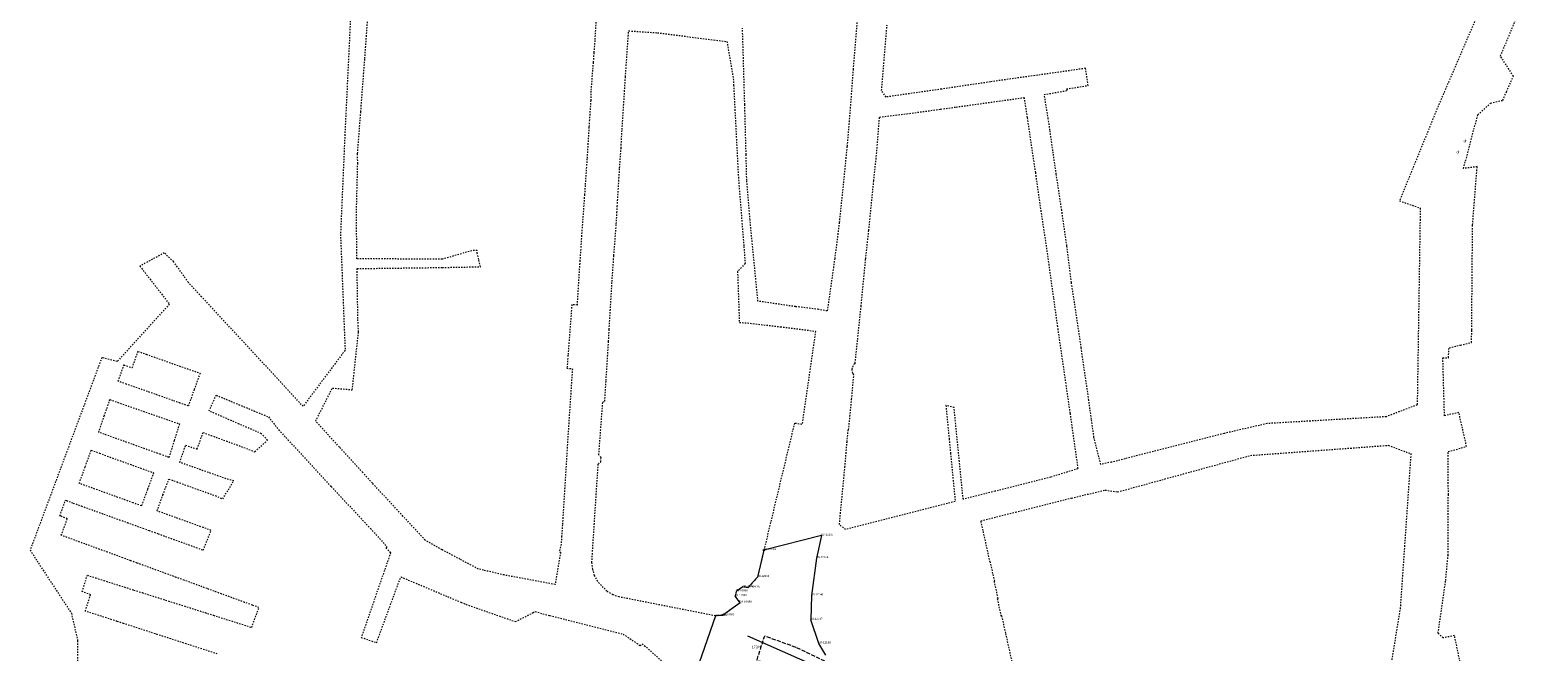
# Model space of a CAD drawing. Header units: metres. Extents: x 5550680 to 5557791, y 5952678 to 5961317.
# Tile 15 of 16: x 5550711 to 5551269, y 5960782 to 5961012. Entities that reach past the tile are written whole.
import ezdxf
from ezdxf.enums import TextEntityAlignment as Align

# ---------------------------------------------------------------- set-up
doc = ezdxf.new("R2010")
doc.units = ezdxf.units.M
doc.header["$MEASUREMENT"] = 0
for name, pattern in [('0.5_0.5', [1, 0.5, -0.5]), ('1.5_0.5', [2, 1.5, -0.5]), ('219-500', [0])]:
    doc.linetypes.add(name, pattern=pattern)
doc.layers.get('0').update_dxf_attribs({"color": 2, "linetype": 'CONTINUOUS', "lineweight": 5})
for name, color, linetype in [('202-punkt graniczny', 7, 'CONTINUOUS'), ('202-punkt graniczny-Atr103', 7, 'CONTINUOUS'), ('203-punkt graniczny', 7, 'CONTINUOUS'), ('203-punkt graniczny-Atr103', 7, 'CONTINUOUS'), ('210-oznaczenie konturu użytku gruntowego', 7, 'CONTINUOUS'), ('211-numer działki ewidencyjnej', 7, 'CONTINUOUS'), ('218-kontur użytku gruntowego', 7, 'CONTINUOUS'), ('219-działka ewidencyjna', 7, 'CONTINUOUS'), ('jezdnia', 7, 'CONTINUOUS'), ('przewód gazowy', 7, 'CONTINUOUS')]:
    doc.layers.add(name, color=color, linetype=linetype)
doc.styles.get("Standard").update_dxf_attribs({"font": 'Working1250', "width": 0.75})

# ---------------------------------------------------------------- blocks, each defined once
blk = doc.blocks.new('203')
at = {"linetype": 'Continuous', "lineweight": 0}
h = blk.add_hatch(color=0, dxfattribs=at)
edge = h.paths.add_edge_path()
edge.add_arc((0, 0), 0.045, 0, 360)
blk = doc.blocks.new('202')
at = {"color": 0, "linetype": 'Continuous', "lineweight": 0}
blk.add_circle((0, 0), 0.25, dxfattribs=at)

msp = doc.modelspace()

# ---------------------------------------------------------------- linework, layer by layer
at = {"layer": '218-kontur użytku gruntowego', "color": 252, "linetype": '0.5_0.5', "lineweight": 18, "flags": 128}
for points in [[(5551269.26, 5961069.81), (5551232, 5960983.43)], [(5551255.45, 5961002.88), (5551269.29, 5961035.72)], [(5550830.05, 5961019.9), (5550827.84, 5960973.88)], [(5550835.52, 5961006.07), (5550836.4, 5961018.04)], [(5550920.91, 5961018.47), (5550920.32, 5961008.66)], [(5550931.68, 5960995.22), (5550932.85, 5961012.2)], [(5550932.85, 5961012.2), (5550943.48, 5961011.51)], [(5550943.48, 5961011.51), (5550969.23, 5961008.24)], [(5550975.41, 5960998.92), (5550974.99, 5961013.26)], [(5551017.34, 5961015.3), (5551015.92, 5960998.08)], [(5551026.47, 5960990.1), (5551028.47, 5961014.42)], [(5550835.23, 5961001.97), (5550835.52, 5961006.07)], [(5550920.32, 5961008.66), (5550919.97, 5961004.05)], [(5550969.23, 5961008.24), (5550971.57, 5960994.47)], [(5550833.74, 5960982.29), (5550835.23, 5961001.97)], [(5550919.74, 5961000.57), (5550919.48, 5960997.69)], [(5550919.97, 5961004.05), (5550919.74, 5961000.57)], [(5551260.24, 5960995.44), (5551255.45, 5961002.88)], [(5550919.48, 5960997.69), (5550918.9, 5960989.96)], [(5550931.33, 5960989.72), (5550931.68, 5960995.22)], [(5550971.57, 5960994.47), (5550971.69, 5960992.17)], [(5550975.82, 5960984.95), (5550975.41, 5960998.92)], [(5551015.92, 5960998.08), (5551014.87, 5960983.97)], [(5551084.21, 5960995.81), (5551070.31, 5960993.87)], [(5551097.01, 5960997.62), (5551084.21, 5960995.81)], [(5551101.93, 5960998.37), (5551097.01, 5960997.62)], [(5551102.9, 5960992.01), (5551101.93, 5960998.37)], [(5551257.72, 5960989.7), (5551260.24, 5960995.44)], [(5550918.9, 5960989.96), (5550918.82, 5960986.44)], [(5550930.44, 5960975.67), (5550931.33, 5960989.72)], [(5550971.69, 5960992.17), (5550973.45, 5960958.07)], [(5551028.09, 5960987.72), (5551026.47, 5960990.1)], [(5551048.64, 5960990.66), (5551028.09, 5960987.72)], [(5551066.67, 5960993.33), (5551048.64, 5960990.66)], [(5551070.31, 5960993.87), (5551066.67, 5960993.33)], [(5551086.66, 5960988.67), (5551095.19, 5960990.14)], [(5551088.15, 5960979.71), (5551086.66, 5960988.67)], [(5551094.92, 5960990.71), (5551102.9, 5960992.01)], [(5551095.19, 5960990.14), (5551094.92, 5960990.71)], [(5551256.33, 5960986.53), (5551257.72, 5960989.7)], [(5550918.82, 5960986.44), (5550918.33, 5960979.24)], [(5550976.32, 5960966.44), (5550975.82, 5960984.95)], [(5551014.87, 5960983.97), (5551013.65, 5960969.4)], [(5551035.76, 5960981.53), (5551048.31, 5960983.24)], [(5551048.31, 5960983.24), (5551054.05, 5960984.03)], [(5551054.05, 5960984.03), (5551079.16, 5960987.52)], [(5551079.16, 5960987.52), (5551080.32, 5960980.09)], [(5551232, 5960983.43), (5551218.11, 5960949.34)], [(5551247.07, 5960981.15), (5551251.81, 5960985.5)], [(5551251.81, 5960985.5), (5551256.33, 5960986.53)], [(5550832.55, 5960966.84), (5550833.74, 5960982.29)], [(5550918.33, 5960979.24), (5550918.17, 5960976.59)], [(5551024.61, 5960966.75), (5551025.7, 5960980.34)], [(5551025.7, 5960980.34), (5551035.76, 5960981.53)], [(5551080.32, 5960980.09), (5551082.66, 5960964.24)], [(5551088.76, 5960975.41), (5551088.15, 5960979.71)], [(5551241.81, 5960961.28), (5551247.07, 5960981.15)], [(5550827.84, 5960973.88), (5550826.23, 5960936.88)], [(5550918.17, 5960976.59), (5550917.44, 5960964.83)], [(5550930.03, 5960968.86), (5550930.44, 5960975.67)], [(5551089.42, 5960970.77), (5551088.76, 5960975.41)], [(5550832.6, 5960963.16), (5550832.55, 5960966.84)], [(5550929.53, 5960961.47), (5550930.03, 5960968.86)], [(5550976.56, 5960956.92), (5550976.32, 5960966.44)], [(5551013.65, 5960969.4), (5551012.28, 5960955.66)], [(5551023.55, 5960956.72), (5551024.61, 5960966.75)], [(5551089.83, 5960967.83), (5551089.42, 5960970.77)], [(5551089.97, 5960966.92), (5551089.83, 5960967.83)], [(5551091.08, 5960959.2), (5551089.97, 5960966.92)], [(5550832.3, 5960951.83), (5550832.6, 5960963.16)], [(5550917.44, 5960964.83), (5550916.74, 5960955.04)], [(5550929.21, 5960956.65), (5550929.53, 5960961.47)], [(5551082.66, 5960964.24), (5551083.35, 5960959.75)], [(5551246.84, 5960961.98), (5551241.81, 5960961.28)], [(5551245.14, 5960940.42), (5551246.84, 5960961.98)], [(5550928.76, 5960949.47), (5550929.21, 5960956.65)], [(5550973.45, 5960958.07), (5550975.48, 5960932.45)], [(5550977.76, 5960942.33), (5550976.56, 5960956.92)], [(5551012.28, 5960955.66), (5551010.78, 5960941.27)], [(5551021.72, 5960938.37), (5551023.55, 5960956.72)], [(5551083.35, 5960959.75), (5551085.19, 5960946.8)], [(5551093.11, 5960945.82), (5551091.08, 5960959.2)], [(5550832.1, 5960943.84), (5550832.3, 5960951.83)], [(5550916.53, 5960951.62), (5550915.41, 5960936.49)], [(5550916.74, 5960955.04), (5550916.53, 5960951.62)], [(5550928.29, 5960940.77), (5550928.53, 5960945.01)], [(5550928.53, 5960945.01), (5550928.66, 5960947.28)], [(5550928.66, 5960947.28), (5550928.76, 5960949.47)], [(5551085.19, 5960946.8), (5551087.31, 5960932.89)], [(5551095.01, 5960932.7), (5551093.11, 5960945.82)], [(5551218.11, 5960949.34), (5551225.77, 5960946.65)], [(5551225.77, 5960946.65), (5551225.7, 5960942.44)], [(5550832.33, 5960927.9), (5550832.1, 5960943.84)], [(5550927.39, 5960929.05), (5550928.29, 5960940.77)], [(5550980.7, 5960912.2), (5550977.76, 5960942.33)], [(5551010.78, 5960941.27), (5551009.09, 5960927.94)], [(5551020.57, 5960927.88), (5551021.72, 5960938.37)], [(5551225.7, 5960942.44), (5551224.64, 5960873.82)], [(5551245.03, 5960927.77), (5551245.14, 5960940.42)], [(5550826.23, 5960936.88), (5550827.93, 5960894.03)], [(5550915.41, 5960936.49), (5550915.04, 5960930.49)], [(5551087.31, 5960932.89), (5551090.06, 5960913.17)], [(5550761, 5960930.11), (5550752.03, 5960925.15)], [(5550764.44, 5960926.84), (5550761, 5960930.11)], [(5550863.84, 5960927.7), (5550832.33, 5960927.9)], [(5550874.8, 5960930.88), (5550863.84, 5960927.7)], [(5550876.78, 5960930.97), (5550874.8, 5960930.88)], [(5550876.83, 5960929.79), (5550876.78, 5960930.97)], [(5550877.38, 5960927.61), (5550876.83, 5960929.79)], [(5550878.01, 5960924.94), (5550877.38, 5960927.61)], [(5550914.8, 5960927.2), (5550914.41, 5960921.19)], [(5550915.04, 5960930.49), (5550914.8, 5960927.2)], [(5550926.71, 5960919.45), (5550927.39, 5960929.05)], [(5550975.48, 5960932.45), (5550975.95, 5960926.16)], [(5551009.09, 5960927.94), (5551006.35, 5960908.58)], [(5551018.87, 5960910.31), (5551020.57, 5960927.88)], [(5551096.69, 5960919.15), (5551095.01, 5960932.7)], [(5551244.85, 5960904.63), (5551245.03, 5960927.77)], [(5550752.03, 5960925.15), (5550762.92, 5960911.11)], [(5550769.96, 5960919.12), (5550764.44, 5960926.84)], [(5550832.38, 5960924.26), (5550863.89, 5960924.67)], [(5550832.66, 5960905.75), (5550832.38, 5960924.26)], [(5550863.89, 5960924.67), (5550878.01, 5960924.94)], [(5550975.95, 5960926.16), (5550973.16, 5960923.18)], [(5550973.16, 5960923.18), (5550973.82, 5960904.33)], [(5550774.82, 5960913.86), (5550769.96, 5960919.12)], [(5550914.41, 5960921.19), (5550913.76, 5960910.78)], [(5550925.64, 5960901.7), (5550926.71, 5960919.45)], [(5551097.86, 5960911.64), (5551096.69, 5960919.15)], [(5550762.92, 5960911.11), (5550743.56, 5960889.83)], [(5550812.39, 5960873.3), (5550774.82, 5960913.86)], [(5550911.83, 5960910.93), (5550910.4, 5960892.17)], [(5550913.76, 5960910.78), (5550911.83, 5960910.93)], [(5550994.64, 5960910.17), (5550980.7, 5960912.2)], [(5551090.06, 5960913.17), (5551091.62, 5960901.97)], [(5551100.35, 5960894.94), (5551097.86, 5960911.64)], [(5550832.9, 5960900.89), (5550832.66, 5960905.75)], [(5551003.09, 5960909.16), (5550994.64, 5960910.17)], [(5551006.35, 5960908.58), (5551003.09, 5960909.16)], [(5551017.6, 5960898.08), (5551018.87, 5960910.31)], [(5550830.59, 5960879.42), (5550832.9, 5960900.89)], [(5550925.42, 5960897.26), (5550925.64, 5960901.7)], [(5550973.82, 5960904.33), (5550976.88, 5960904.13)], [(5550976.88, 5960904.13), (5550989.01, 5960902.73)], [(5550989.01, 5960902.73), (5551002, 5960901.09)], [(5551002, 5960901.09), (5550997, 5960866.57)], [(5551091.62, 5960901.97), (5551096.18, 5960870.6)], [(5551244.78, 5960896.92), (5551244.82, 5960901.65)], [(5551244.82, 5960901.65), (5551244.85, 5960904.63)], [(5550827.93, 5960894.03), (5550812.39, 5960873.3)], [(5550924.5, 5960882.81), (5550925.42, 5960897.26)], [(5551016.65, 5960889.22), (5551017.6, 5960898.08)], [(5551100.79, 5960891.52), (5551100.35, 5960894.94)], [(5551236.23, 5960891.3), (5551236.45, 5960894.98)], [(5551236.45, 5960894.98), (5551240.68, 5960895.97)], [(5551240.68, 5960895.97), (5551244.78, 5960896.92)], [(5550737.91, 5960891.36), (5550711.39, 5960820.13)], [(5550743.56, 5960889.83), (5550737.91, 5960891.36)], [(5550744, 5960882.56), (5550746.13, 5960888.62)], [(5550746.13, 5960888.62), (5550749.16, 5960887.56)], [(5550749.16, 5960887.56), (5550751.3, 5960893.62)], [(5550751.3, 5960893.62), (5550754.32, 5960892.57)], [(5550754.32, 5960892.57), (5550757.15, 5960891.57)], [(5550757.15, 5960891.57), (5550759.98, 5960890.58)], [(5550759.98, 5960890.58), (5550762.81, 5960889.57)], [(5550762.81, 5960889.57), (5550765.64, 5960888.58)], [(5550765.64, 5960888.58), (5550768.47, 5960887.59)], [(5550910.4, 5960892.17), (5550910.03, 5960887.36)], [(5551015.52, 5960887.01), (5551016.17, 5960888.91)], [(5551016.17, 5960888.91), (5551016.8, 5960889.18)], [(5551016.8, 5960889.18), (5551016.65, 5960889.22)], [(5551103.15, 5960875.54), (5551100.79, 5960891.52)], [(5551234.14, 5960891.26), (5551236.23, 5960891.3)], [(5551234.75, 5960869.77), (5551234.14, 5960891.26)], [(5550747.02, 5960881.49), (5550744, 5960882.56)], [(5550768.47, 5960887.59), (5550771.3, 5960886.59)], [(5550771.3, 5960886.59), (5550774.24, 5960885.57)], [(5550774.24, 5960885.57), (5550772.09, 5960879.54)], [(5550910.03, 5960887.36), (5550912.03, 5960887.21)], [(5550912.03, 5960887.21), (5550910.1, 5960858.15)], [(5550924.04, 5960875.17), (5550924.5, 5960882.81)], [(5551015.37, 5960875.89), (5551016.19, 5960885.06)], [(5551015.81, 5960885.61), (5551015.52, 5960887.01)], [(5551016.04, 5960885.09), (5551015.81, 5960885.61)], [(5551016.19, 5960885.06), (5551016.04, 5960885.09)], [(5550750.05, 5960880.43), (5550747.02, 5960881.49)], [(5550752.88, 5960879.43), (5550750.05, 5960880.43)], [(5550755.71, 5960878.44), (5550752.88, 5960879.43)], [(5550758.54, 5960877.45), (5550755.71, 5960878.44)], [(5550761.37, 5960876.45), (5550758.54, 5960877.45)], [(5550772.09, 5960879.54), (5550769.91, 5960873.45)], [(5550777.6, 5960871.58), (5550780.24, 5960877.43)], [(5550780.24, 5960877.43), (5550782.91, 5960876.32)], [(5550817.04, 5960867.84), (5550823.22, 5960880.07)], [(5550823.22, 5960880.07), (5550830.59, 5960879.42)], [(5550738.82, 5960869.72), (5550740.91, 5960875.77)], [(5550740.91, 5960875.77), (5550743.83, 5960874.75)], [(5550743.83, 5960874.75), (5550746.66, 5960873.77)], [(5550746.66, 5960873.77), (5550749.5, 5960872.78)], [(5550749.5, 5960872.78), (5550752.32, 5960871.8)], [(5550752.32, 5960871.8), (5550755.15, 5960870.81)], [(5550764.16, 5960875.47), (5550761.37, 5960876.45)], [(5550766.84, 5960874.52), (5550764.16, 5960875.47)], [(5550769.91, 5960873.45), (5550766.84, 5960874.52)], [(5550780.36, 5960870.38), (5550777.6, 5960871.58)], [(5550782.91, 5960876.32), (5550785.77, 5960875.13)], [(5550785.77, 5960875.13), (5550788.54, 5960873.97)], [(5550788.54, 5960873.97), (5550791.31, 5960872.82)], [(5550791.31, 5960872.82), (5550794.17, 5960871.63)], [(5550794.17, 5960871.63), (5550796.94, 5960870.48)], [(5550921.83, 5960855.31), (5550923.29, 5960874.98)], [(5550923.29, 5960874.98), (5550924.04, 5960875.17)], [(5551014.25, 5960864.62), (5551015.37, 5960875.89)], [(5551053.27, 5960872.92), (5551050.24, 5960873.61)], [(5551050.24, 5960873.61), (5551051.43, 5960861.32)], [(5551056.65, 5960838.89), (5551053.27, 5960872.92)], [(5551103.55, 5960872.33), (5551103.15, 5960875.54)], [(5551104.12, 5960868.53), (5551103.55, 5960872.33)], [(5551224.64, 5960873.82), (5551213.18, 5960869.46)], [(5550736.75, 5960863.71), (5550738.82, 5960869.72)], [(5550755.15, 5960870.81), (5550757.99, 5960869.83)], [(5550757.99, 5960869.83), (5550760.82, 5960868.84)], [(5550760.82, 5960868.84), (5550763.75, 5960867.82)], [(5550763.75, 5960867.82), (5550766.63, 5960866.82)], [(5550766.63, 5960866.82), (5550764.69, 5960860.62)], [(5550783.2, 5960869.15), (5550780.36, 5960870.38)], [(5550785.96, 5960867.95), (5550783.2, 5960869.15)], [(5550788.71, 5960866.75), (5550785.96, 5960867.95)], [(5550791.55, 5960865.51), (5550788.71, 5960866.75)], [(5550796.94, 5960870.48), (5550799.62, 5960869.36)], [(5550799.62, 5960869.36), (5550803.37, 5960864.63)], [(5550825.84, 5960858.22), (5550817.04, 5960867.84)], [(5550994.19, 5960867.02), (5550993.53, 5960864.29)], [(5550997, 5960866.57), (5550994.19, 5960867.02)], [(5551096.18, 5960870.6), (5551099.09, 5960850.19)], [(5551105.03, 5960861.88), (5551104.12, 5960868.53)], [(5551169.16, 5960866.92), (5551153.16, 5960863.26)], [(5551213.18, 5960869.46), (5551169.16, 5960866.92)], [(5551240.05, 5960871.04), (5551234.75, 5960869.77)], [(5551242.92, 5960858.45), (5551240.05, 5960871.04)], [(5550739.67, 5960862.66), (5550736.75, 5960863.71)], [(5550742.49, 5960861.65), (5550739.67, 5960862.66)], [(5550745.32, 5960860.64), (5550742.49, 5960861.65)], [(5550748.14, 5960859.63), (5550745.32, 5960860.64)], [(5550764.69, 5960860.62), (5550762.73, 5960854.4)], [(5550773.21, 5960857.46), (5550775.37, 5960863.61)], [(5550775.37, 5960863.61), (5550778.27, 5960862.55)], [(5550778.27, 5960862.55), (5550781.09, 5960861.52)], [(5550781.09, 5960861.52), (5550783.91, 5960860.49)], [(5550783.91, 5960860.49), (5550786.72, 5960859.46)], [(5550794.3, 5960864.32), (5550791.55, 5960865.51)], [(5550796.96, 5960863.17), (5550794.3, 5960864.32)], [(5550794.49, 5960856.52), (5550799.25, 5960860.77)], [(5550799.25, 5960860.77), (5550796.96, 5960863.17)], [(5550803.37, 5960864.63), (5550806, 5960861.77)], [(5550806, 5960861.77), (5550806.77, 5960860.95)], [(5550806.77, 5960860.95), (5550822.79, 5960843.6)], [(5550993.53, 5960864.29), (5550982.9, 5960820.09)], [(5551013.68, 5960860.12), (5551014.1, 5960864.63)], [(5551014.1, 5960864.63), (5551014.25, 5960864.62)], [(5551051.43, 5960861.32), (5551051.95, 5960855.99)], [(5551107.6, 5960851.76), (5551105.03, 5960861.88)], [(5551153.16, 5960863.26), (5551116.6, 5960853.88)], [(5550731.77, 5960850.93), (5550734.02, 5960857.11)], [(5550734.02, 5960857.11), (5550737.05, 5960856)], [(5550737.05, 5960856), (5550739.86, 5960854.9)], [(5550739.86, 5960854.9), (5550742.68, 5960853.89)], [(5550750.97, 5960858.61), (5550748.14, 5960859.63)], [(5550753.79, 5960857.6), (5550750.97, 5960858.61)], [(5550756.62, 5960856.59), (5550753.79, 5960857.6)], [(5550759.53, 5960855.55), (5550756.62, 5960856.59)], [(5550762.73, 5960854.4), (5550759.53, 5960855.55)], [(5550766.76, 5960852.56), (5550768.91, 5960858.92)], [(5550768.91, 5960858.92), (5550773.21, 5960857.46)], [(5550786.72, 5960859.46), (5550789.54, 5960858.43)], [(5550789.54, 5960858.43), (5550794.49, 5960856.52)], [(5550834.44, 5960848.82), (5550825.84, 5960858.22)], [(5550910.1, 5960858.15), (5550909.82, 5960853.19)], [(5550922.66, 5960854.36), (5550921.83, 5960855.31)], [(5551012.88, 5960850.8), (5551013.68, 5960860.12)], [(5551051.95, 5960855.99), (5551053.69, 5960838.14)], [(5551113.81, 5960841.64), (5551163, 5960855.14)], [(5551163, 5960855.14), (5551213.96, 5960858.87)], [(5551213.96, 5960858.87), (5551222.3, 5960855.79)], [(5551222.3, 5960855.79), (5551218.38, 5960798.78)], [(5551236.15, 5960856.56), (5551242.92, 5960858.45)], [(5551236.17, 5960840.68), (5551236.15, 5960856.56)], [(5550729.56, 5960844.79), (5550731.77, 5960850.93)], [(5550742.68, 5960853.89), (5550745.55, 5960852.86)], [(5550745.55, 5960852.86), (5550748.38, 5960851.85)], [(5550748.38, 5960851.85), (5550751.2, 5960850.83)], [(5550751.2, 5960850.83), (5550754.02, 5960849.82)], [(5550754.02, 5960849.82), (5550757.08, 5960848.72)], [(5550769.74, 5960851.5), (5550766.76, 5960852.56)], [(5550772.61, 5960850.49), (5550769.74, 5960851.5)], [(5550775.44, 5960849.49), (5550772.61, 5960850.49)], [(5550778.27, 5960848.49), (5550775.44, 5960849.49)], [(5550909.82, 5960853.19), (5550908.34, 5960829.51)], [(5550919.23, 5960815.54), (5550921.59, 5960851.9)], [(5550921.59, 5960851.9), (5550922.54, 5960852.74)], [(5550922.54, 5960852.74), (5550922.66, 5960854.36)], [(5551010.85, 5960829.6), (5551012.88, 5960850.8)], [(5551099.09, 5960850.19), (5551089.03, 5960847.1)], [(5551111.46, 5960852.69), (5551107.6, 5960851.76)], [(5551111.49, 5960852.58), (5551111.46, 5960852.69)], [(5551116.6, 5960853.88), (5551111.49, 5960852.58)], [(5550732.53, 5960843.72), (5550729.56, 5960844.79)], [(5550735.35, 5960842.7), (5550732.53, 5960843.72)], [(5550757.08, 5960848.72), (5550754.83, 5960842.63)], [(5550760.54, 5960840.5), (5550762.73, 5960846.4)], [(5550762.73, 5960846.4), (5550765.74, 5960845.33)], [(5550765.74, 5960845.33), (5550768.56, 5960844.31)], [(5550768.56, 5960844.31), (5550771.39, 5960843.29)], [(5550781.1, 5960847.5), (5550778.27, 5960848.49)], [(5550783.93, 5960846.5), (5550781.1, 5960847.5)], [(5550782.68, 5960839.04), (5550786.73, 5960845.74)], [(5550786.73, 5960845.74), (5550783.93, 5960846.5)], [(5550822.79, 5960843.6), (5550837.31, 5960828.11)], [(5550838.01, 5960844.91), (5550834.44, 5960848.82)], [(5550849.34, 5960832.66), (5550838.01, 5960844.91)], [(5551089.03, 5960847.1), (5551068.47, 5960841.89)], [(5550722.4, 5960832.8), (5550724.48, 5960838.55)], [(5550724.48, 5960838.55), (5550724.83, 5960838.42)], [(5550724.83, 5960838.42), (5550727.36, 5960837.51)], [(5550738.18, 5960841.67), (5550735.35, 5960842.7)], [(5550741.04, 5960840.65), (5550738.18, 5960841.67)], [(5550743.86, 5960839.62), (5550741.04, 5960840.65)], [(5550746.69, 5960838.6), (5550743.86, 5960839.62)], [(5550749.51, 5960837.58), (5550746.69, 5960838.6)], [(5550754.83, 5960842.63), (5550752.56, 5960836.48)], [(5550758.36, 5960834.6), (5550760.54, 5960840.5)], [(5550771.39, 5960843.29), (5550774.21, 5960842.28)], [(5550774.21, 5960842.28), (5550777.04, 5960841.27)], [(5550777.04, 5960841.27), (5550779.88, 5960840.25)], [(5550779.88, 5960840.25), (5550782.68, 5960839.04)], [(5551053.69, 5960838.14), (5551040.19, 5960834.68)], [(5551058.79, 5960839.44), (5551056.65, 5960838.89)], [(5551068.47, 5960841.89), (5551058.79, 5960839.44)], [(5551076.01, 5960834.2), (5551096.73, 5960839.37)], [(5551096.73, 5960839.37), (5551109.2, 5960842.31)], [(5551109.2, 5960842.31), (5551113.81, 5960841.64)], [(5551236.06, 5960818.21), (5551236.17, 5960840.68)], [(5550722.74, 5960832.66), (5550722.4, 5960832.8)], [(5550725.14, 5960831.68), (5550722.74, 5960832.66)], [(5550727.36, 5960837.51), (5550730.32, 5960836.43)], [(5550730.32, 5960836.43), (5550733.14, 5960835.41)], [(5550733.14, 5960835.41), (5550735.97, 5960834.39)], [(5550735.97, 5960834.39), (5550738.65, 5960833.42)], [(5550738.65, 5960833.42), (5550741.47, 5960832.4)], [(5550741.47, 5960832.4), (5550744.38, 5960831.35)], [(5550752.56, 5960836.48), (5550749.51, 5960837.58)], [(5550761.37, 5960833.52), (5550758.36, 5960834.6)], [(5550764.19, 5960832.5), (5550761.37, 5960833.52)], [(5550767.01, 5960831.48), (5550764.19, 5960832.5)], [(5550857.58, 5960823.81), (5550849.34, 5960832.66)], [(5551040.19, 5960834.68), (5551013.07, 5960827.71)], [(5551063.22, 5960830.95), (5551076.01, 5960834.2)], [(5550722.92, 5960825.58), (5550725.14, 5960831.68)], [(5550744.38, 5960831.35), (5550747.3, 5960830.3)], [(5550747.3, 5960830.3), (5550750.12, 5960829.28)], [(5550750.12, 5960829.28), (5550753.09, 5960828.21)], [(5550753.09, 5960828.21), (5550755.39, 5960827.37)], [(5550755.39, 5960827.37), (5550758.73, 5960826.17)], [(5550769.83, 5960830.46), (5550767.01, 5960831.48)], [(5550772.65, 5960829.44), (5550769.83, 5960830.46)], [(5550775.48, 5960828.42), (5550772.65, 5960829.44)], [(5550775.47, 5960820.08), (5550778.37, 5960827.39)], [(5550778.37, 5960827.39), (5550775.48, 5960828.42)], [(5550837.31, 5960828.11), (5550843.37, 5960821.44)], [(5550908.34, 5960829.51), (5550908.06, 5960825.29)], [(5551013.07, 5960827.71), (5551010.85, 5960829.6)], [(5551066.59, 5960815.7), (5551063.22, 5960830.95)], [(5550726, 5960824.45), (5550722.92, 5960825.58)], [(5550728.81, 5960823.42), (5550726, 5960824.45)], [(5550731.63, 5960822.39), (5550728.81, 5960823.42)], [(5550734.31, 5960821.42), (5550731.63, 5960822.39)], [(5550737.13, 5960820.38), (5550734.31, 5960821.42)], [(5550758.73, 5960826.17), (5550761.5, 5960825.17)], [(5550761.5, 5960825.17), (5550764.37, 5960824.13)], [(5550764.37, 5960824.13), (5550767.14, 5960823.12)], [(5550767.14, 5960823.12), (5550769.92, 5960822.12)], [(5550769.92, 5960822.12), (5550772.83, 5960821.06)], [(5550843.37, 5960821.44), (5550843.04, 5960820.98)], [(5550863.81, 5960820.22), (5550857.58, 5960823.81)], [(5550907.86, 5960822.31), (5550907.22, 5960819.45)], [(5550908.06, 5960825.29), (5550907.86, 5960822.31)], [(5550711.39, 5960820.13), (5550713.93, 5960816.11)], [(5550713.93, 5960816.11), (5550726.64, 5960796.76)], [(5550740.04, 5960819.32), (5550737.13, 5960820.38)], [(5550742.95, 5960818.26), (5550740.04, 5960819.32)], [(5550745.67, 5960817.25), (5550742.95, 5960818.26)], [(5550748.63, 5960816.18), (5550745.67, 5960817.25)], [(5550750.93, 5960815.33), (5550748.63, 5960816.18)], [(5550772.83, 5960821.06), (5550775.47, 5960820.08)], [(5550844.77, 5960819.13), (5550833.9, 5960787.79)], [(5550843.04, 5960820.98), (5550844.49, 5960819.43)], [(5550844.49, 5960819.43), (5550844.77, 5960819.13)], [(5550870.44, 5960816.71), (5550863.81, 5960820.22)], [(5550877.24, 5960813.11), (5550870.44, 5960816.71)], [(5550907.66, 5960819.37), (5550905.62, 5960807.36)], [(5550907.22, 5960819.45), (5550907.66, 5960819.37)], [(5550982.9, 5960820.09), (5550980.51, 5960810.15)], [(5551066.73, 5960815.72), (5551066.59, 5960815.7)], [(5551068.31, 5960808.58), (5551066.73, 5960815.72)], [(5551235.19, 5960808.85), (5551236.06, 5960818.21)], [(5550730.63, 5960804.74), (5550732.56, 5960810.8)], [(5550732.56, 5960810.8), (5550735.65, 5960809.82)], [(5550754.26, 5960814.12), (5550750.93, 5960815.33)], [(5550757.03, 5960813.1), (5550754.26, 5960814.12)], [(5550759.9, 5960812.05), (5550757.03, 5960813.1)], [(5550762.67, 5960811.04), (5550759.9, 5960812.05)], [(5550765.44, 5960810.03), (5550762.67, 5960811.04)], [(5550768.35, 5960808.97), (5550765.44, 5960810.03)], [(5550843.01, 5960795.17), (5550848.55, 5960810.2)], [(5550848.55, 5960810.2), (5550865.85, 5960802.91)], [(5550879.18, 5960812.65), (5550877.24, 5960813.11)], [(5550886.73, 5960810.9), (5550879.18, 5960812.65)], [(5550905.62, 5960807.36), (5550886.73, 5960810.9)], [(5550919.57, 5960813.1), (5550919.23, 5960815.54)], [(5550920.27, 5960810.69), (5550919.57, 5960813.1)], [(5550921.38, 5960808.56), (5550920.27, 5960810.69)], [(5550980.51, 5960810.15), (5550976.9, 5960806.16)], [(5550733.76, 5960803.57), (5550730.63, 5960804.74)], [(5550735.65, 5960809.82), (5550738.6, 5960808.88)], [(5550738.6, 5960808.88), (5550741.46, 5960807.97)], [(5550741.46, 5960807.97), (5550744.33, 5960807.07)], [(5550744.33, 5960807.07), (5550747.24, 5960806.14)], [(5550747.24, 5960806.14), (5550749.8, 5960805.32)], [(5550749.8, 5960805.32), (5550752.86, 5960804.36)], [(5550771.36, 5960807.87), (5550768.35, 5960808.97)], [(5550774.17, 5960806.83), (5550771.36, 5960807.87)], [(5550776.85, 5960805.86), (5550774.17, 5960806.83)], [(5550779.48, 5960804.89), (5550776.85, 5960805.86)], [(5550782.25, 5960803.88), (5550779.48, 5960804.89)], [(5550924.83, 5960804.87), (5550921.38, 5960808.56)], [(5550927, 5960803.54), (5550924.83, 5960804.87)], [(5550972.6, 5960804.83), (5550972.27, 5960803.08)], [(5550975.09, 5960806.49), (5550972.6, 5960804.83)], [(5550976.9, 5960806.16), (5550975.09, 5960806.49)], [(5551068.18, 5960808.56), (5551068.31, 5960808.58)], [(5551069.57, 5960802.22), (5551068.18, 5960808.56)], [(5551232.39, 5960789.35), (5551235.19, 5960808.85)], [(5550731.8, 5960797.53), (5550733.76, 5960803.57)], [(5550752.86, 5960804.36), (5550755.72, 5960803.45)], [(5550755.72, 5960803.45), (5550758.66, 5960802.51)], [(5550758.66, 5960802.51), (5550761.53, 5960801.6)], [(5550761.53, 5960801.6), (5550764.48, 5960800.67)], [(5550764.48, 5960800.67), (5550767.44, 5960799.73)], [(5550767.44, 5960799.73), (5550770.35, 5960798.81)], [(5550785.12, 5960802.84), (5550782.25, 5960803.88)], [(5550787.98, 5960801.79), (5550785.12, 5960802.84)], [(5550790.75, 5960800.78), (5550787.98, 5960801.79)], [(5550793.61, 5960799.73), (5550790.75, 5960800.78)], [(5550796.06, 5960798.84), (5550793.61, 5960799.73)], [(5550865.85, 5960802.91), (5550870.8, 5960800.83)], [(5550870.8, 5960800.83), (5550872.68, 5960800.04)], [(5550872.68, 5960800.04), (5550890.96, 5960793.63)], [(5550929.34, 5960802.78), (5550927, 5960803.54)], [(5550964.96, 5960795.76), (5550929.34, 5960802.78)], [(5550974.07, 5960800.62), (5550967.6, 5960795.93)], [(5550972.27, 5960803.08), (5550974.07, 5960800.62)], [(5551069.32, 5960802.16), (5551069.57, 5960802.22)], [(5551070.75, 5960795.68), (5551069.32, 5960802.16)], [(5550726.64, 5960796.76), (5550728.97, 5960786.55)], [(5550734.84, 5960796.55), (5550731.8, 5960797.53)], [(5550737.7, 5960795.62), (5550734.84, 5960796.55)], [(5550740.6, 5960794.68), (5550737.7, 5960795.62)], [(5550743.51, 5960793.73), (5550740.6, 5960794.68)], [(5550745.97, 5960792.93), (5550743.51, 5960793.73)], [(5550770.35, 5960798.81), (5550773.2, 5960797.9)], [(5550773.2, 5960797.9), (5550776.11, 5960796.98)], [(5550776.11, 5960796.98), (5550779.21, 5960796)], [(5550779.21, 5960796), (5550782.07, 5960795.09)], [(5550782.07, 5960795.09), (5550784.92, 5960794.18)], [(5550784.92, 5960794.18), (5550787.79, 5960793.28)], [(5550793.36, 5960791.51), (5550796.06, 5960798.84)], [(5550839.58, 5960785.83), (5550843.01, 5960795.17)], [(5550890.96, 5960793.63), (5550897.58, 5960797.01)], [(5550897.58, 5960797.01), (5550898.25, 5960797.35)], [(5550898.25, 5960797.35), (5550903.73, 5960795.87)], [(5550903.73, 5960795.87), (5550930.83, 5960789.03)], [(5550967.6, 5960795.93), (5550964.96, 5960795.76)], [(5551070.99, 5960795.73), (5551070.75, 5960795.68)], [(5551072.39, 5960789.39), (5551070.99, 5960795.73)], [(5551218.38, 5960798.78), (5551211.23, 5960755.26)], [(5550749.11, 5960791.92), (5550745.97, 5960792.93)], [(5550751.97, 5960790.99), (5550749.11, 5960791.92)], [(5550754.77, 5960790.08), (5550751.97, 5960790.99)], [(5550757.67, 5960789.14), (5550754.77, 5960790.08)], [(5550760.57, 5960788.19), (5550757.67, 5960789.14)], [(5550763.48, 5960787.25), (5550760.57, 5960788.19)], [(5550787.79, 5960793.28), (5550790.65, 5960792.37)], [(5550790.65, 5960792.37), (5550793.36, 5960791.51)], [(5550833.9, 5960787.79), (5550839.58, 5960785.83)], [(5550930.83, 5960789.03), (5550937.16, 5960784.75)], [(5551077.14, 5960768.2), (5551072.39, 5960789.39)], [(5551234.2, 5960787.61), (5551232.39, 5960789.35)], [(5551238.45, 5960788.45), (5551234.2, 5960787.61)], [(5551240.93, 5960776.88), (5551238.45, 5960788.45)], [(5550728.97, 5960786.55), (5550728.72, 5960757.98)], [(5550766.38, 5960786.31), (5550763.48, 5960787.25)], [(5550769.18, 5960785.4), (5550766.38, 5960786.31)], [(5550772.08, 5960784.46), (5550769.18, 5960785.4)], [(5550774.94, 5960783.53), (5550772.08, 5960784.46)], [(5550777.79, 5960782.6), (5550774.94, 5960783.53)], [(5550780.64, 5960781.68), (5550777.79, 5960782.6)], [(5550937.16, 5960784.75), (5550937.91, 5960785.48)], [(5550937.91, 5960785.48), (5550955.86, 5960769.53)]]:
    msp.add_lwpolyline(points, dxfattribs=at)
at = {"layer": '219-działka ewidencyjna', "color": 252, "linetype": '219-500', "lineweight": 18, "flags": 128}
for points in [[(5551004.24, 5960825.48), (5550982.9, 5960820.09)], [(5551004.24, 5960825.48), (5551002.39, 5960817.16)], [(5550982.9, 5960820.09), (5550980.51, 5960810.15)], [(5551002.39, 5960817.16), (5551000.49, 5960803.34)], [(5550980.51, 5960810.15), (5550976.9, 5960806.16)], [(5550972.6, 5960804.83), (5550972.27, 5960803.08)], [(5550975.09, 5960806.49), (5550972.6, 5960804.83)], [(5550976.9, 5960806.16), (5550975.09, 5960806.49)], [(5550974.07, 5960800.62), (5550967.6, 5960795.93)], [(5550974.07, 5960800.62), (5550972.27, 5960803.08)], [(5551000.49, 5960803.34), (5551000.24, 5960794.3)], [(5550964.96, 5960795.76), (5550955.86, 5960769.53)], [(5550967.6, 5960795.93), (5550964.96, 5960795.76)], [(5551003.29, 5960785.55), (5551000.24, 5960794.3)], [(5551005.88, 5960781.2), (5551003.29, 5960785.55)]]:
    msp.add_lwpolyline(points, dxfattribs=at)
at = {"layer": 'jezdnia', "color": 252, "linetype": '1.5_0.5', "lineweight": 18, "flags": 128}
msp.add_lwpolyline([(5550994.98, 5960784.13), (5551010.82, 5960776.47), (5551011.58, 5960776.08), (5551012.24, 5960775.83), (5551026.27, 5960771.44), (5551028.25, 5960770.77), (5551031.01, 5960769.6), (5551034.56, 5960768.02), (5551059.58, 5960756.71), (5551060.97, 5960756.12), (5551061.74, 5960755.89), (5551062.43, 5960755.74), (5551063.12, 5960755.67), (5551063.91, 5960755.73), (5551064.64, 5960755.81), (5551065.36, 5960756.04), (5551066.06, 5960756.37), (5551066.7, 5960756.83), (5551067.28, 5960757.31), (5551067.77, 5960757.89), (5551079.45, 5960747.69), (5551079.73, 5960746.93), (5551080.07, 5960746.33), (5551080.44, 5960745.87), (5551081, 5960745.37), (5551081.63, 5960744.97), (5551092.27, 5960739.39), (5551097.87, 5960736.71), (5551105.16, 5960733.29), (5551110.75, 5960730.69), (5551138.88, 5960717.52), (5551142.52, 5960715.82), (5551144.35, 5960715.01), (5551146.32, 5960714.35), (5551152.59, 5960711.17), (5551156.97, 5960708.01), (5551163.17, 5960701.6), (5551165.32, 5960699.54), (5551167.41, 5960697.34), (5551169.37, 5960695.05), (5551171.24, 5960692.69), (5551172.93, 5960690.25), (5551174.54, 5960687.72), (5551176.07, 5960685.11), (5551177.73, 5960682.64), (5551181.05, 5960678.02), (5551181.81, 5960677.1), (5551173.56, 5960671.89), (5551172.44, 5960674.5), (5551169.81, 5960680.86), (5551168.09, 5960684.08), (5551165.14, 5960688.44), (5551163.71, 5960690.31), (5551161.15, 5960693.26), (5551158.4, 5960696.17), (5551155.35, 5960699.15), (5551153.3, 5960700.95), (5551151.04, 5960702.85), (5551148.59, 5960704.56), (5551146.04, 5960706.16), (5551143.37, 5960707.59), (5551140.72, 5960708.95), (5551138, 5960710.27), (5551135.93, 5960711.2), (5551133.16, 5960712.24), (5551129.83, 5960713.29), (5551103.21, 5960725.56), (5551099.26, 5960727.4), (5551095.51, 5960729.06), (5551082.66, 5960734.93), (5551078.87, 5960736.66), (5551073.03, 5960739.33), (5551051.86, 5960748.96), (5551048.09, 5960750.62), (5551047.09, 5960750.96), (5551046.83, 5960751.01), (5551045.88, 5960751.17), (5551044.81, 5960751.14), (5551043.62, 5960750.96), (5551042.81, 5960750.71), (5551041.95, 5960750.25), (5551041.22, 5960749.63), (5551040.53, 5960748.75), (5551039.77, 5960747.5), (5551038.8, 5960745.88), (5551028.31, 5960727.99), (5551025.4, 5960723.04), (5551023.03, 5960719.01), (5551021.85, 5960716.89), (5551018.5, 5960711.16), (5551016.71, 5960708.35), (5551015.13, 5960705.56), (5551009.5, 5960695.98), (5551009.16, 5960695.39), (5551003.09, 5960685.2), (5550998.21, 5960676.87), (5550995.71, 5960672.89), (5550995.92, 5960672.69), (5550995.45, 5960672.06), (5550995.15, 5960672.21), (5550992.68, 5960668.88), (5550986.83, 5960673.24), (5550990.17, 5960677.65), (5550991.26, 5960679.29), (5550992.04, 5960680.51), (5550992.86, 5960681.95), (5550996.61, 5960688.53), (5551000.73, 5960695.57), (5551003.54, 5960700.21), (5551005.91, 5960704.41), (5551009.7, 5960710.79), (5551010.84, 5960712.61), (5551012.91, 5960716.09), (5551015.74, 5960720.74), (5551019.64, 5960727.49), (5551024.05, 5960735.17), (5551024.34, 5960735.68), (5551032.56, 5960749.69), (5551033.46, 5960751.58), (5551033.46, 5960751.79), (5551033.51, 5960753.68), (5551032.82, 5960755.5), (5551032.06, 5960756.76), (5551030.97, 5960757.95), (5551029.96, 5960758.74), (5551000.4, 5960771.95), (5550999.27, 5960772.38), (5550982.62, 5960778.66), (5550981.47, 5960778.92), (5550980.2, 5960778.97), (5550983.19, 5960788.38)], close=True, dxfattribs=at)
at = {"layer": 'przewód gazowy', "color": 252, "linetype": 'Continuous', "lineweight": 18, "flags": 128}
msp.add_lwpolyline([(5551109.3, 5960730.03), (5551084.39, 5960740.97), (5551076.82, 5960744.35), (5551043.52, 5960759.2), (5550996.25, 5960779.81), (5550977.01, 5960788.24)], dxfattribs=at)

# ---------------------------------------------------------------- block references
at = {"layer": '202-punkt graniczny', "color": 252, "linetype": 'Continuous', "lineweight": 18}
msp.add_blockref('202', (5550982.9, 5960820.09), dxfattribs=at)
at = {"layer": '203-punkt graniczny', "color": 252, "linetype": 'Continuous', "lineweight": 18}
for p in [(5551004.24, 5960825.48), (5551002.39, 5960817.16), (5550980.51, 5960810.15), (5550972.6, 5960804.83), (5550975.09, 5960806.49), (5550976.9, 5960806.16), (5550972.27, 5960803.08), (5550974.07, 5960800.62), (5551000.49, 5960803.34), (5550964.96, 5960795.76), (5550967.6, 5960795.93), (5551000.24, 5960794.3), (5551003.29, 5960785.55)]:
    msp.add_blockref('203', p, dxfattribs=at)

# ---------------------------------------------------------------- texts
at = {"layer": '202-punkt graniczny-Atr103', "color": 252, "width": 0.9}
msp.add_text('09-12134', height=0.75, dxfattribs=at).set_placement((5550982.9, 5960820.09))
at = {"layer": '203-punkt graniczny-Atr103', "color": 252, "width": 0.9}
for s, p in [('09-12137', (5551004.24, 5960825.48)), ('09-12144', (5551002.39, 5960817.16)), ('09-12135', (5550980.51, 5960810.15)), ('09-10986', (5550972.6, 5960804.83)), ('09-10985', (5550975.09, 5960806.49)), ('09-12136', (5550976.9, 5960806.16)), ('09-10987', (5550972.27, 5960803.08)), ('09-10988', (5550974.07, 5960800.62)), ('09-12146', (5551000.49, 5960803.34)), ('09-10990', (5550964.96, 5960795.76)), ('09-10989', (5550967.6, 5960795.93)), ('09-12147', (5551000.24, 5960794.3)), ('09-12148', (5551003.29, 5960785.55))]:
    msp.add_text(s, height=0.75, dxfattribs=at).set_placement(p)
at = {"layer": '210-oznaczenie konturu użytku gruntowego', "color": 252, "linetype": 'Continuous', "lineweight": 18, "width": 0.79}
for p in [(5551241.81, 5960971.02), (5551239.22, 5960966.92)]:
    msp.add_text('dr', height=1, dxfattribs=at).set_placement(p)
at = {"layer": '211-numer działki ewidencyjnej', "color": 252, "linetype": 'Continuous', "lineweight": 18, "width": 0.79}
msp.add_text('173/4', height=1, dxfattribs=at).set_placement((5550978.42, 5960784.73), align=Align.TOP_LEFT)

doc.saveas('drawing.dxf')
